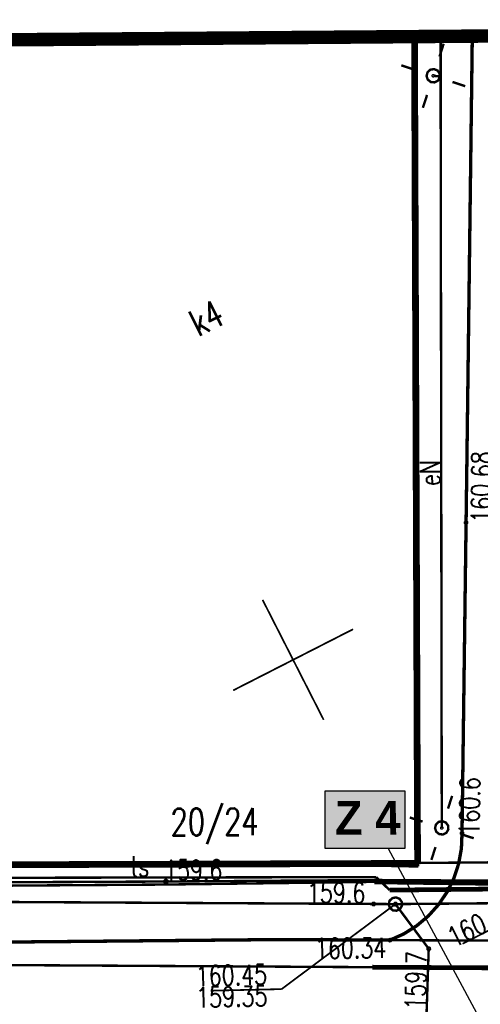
# Model space of a CAD drawing. Extents: x 0 to 7432618, y -40 to 5712028.
# Tile 136 of 165: x 7431537 to 7431554, y 5711662 to 5711698. Entities that reach past the tile are written whole.
import ezdxf
from ezdxf.enums import TextEntityAlignment as Align

# ---------------------------------------------------------------- set-up
doc = ezdxf.new("R2010")
doc.units = 0
doc.header["$MEASUREMENT"] = 0
doc.linetypes.add('0', pattern=[1.5, 1, -0.5])
doc.linetypes.add('2218', pattern=[1, 0.5, -0.5])
for name, color, linetype in [('Dzialki', 7, 'Continuous'), ('EADTD_T_0', 7, 'Continuous'), ('EGBB_E_T_0', 7, 'Continuous'), ('EGBB_L_0', 7, 'Continuous'), ('OTK_L_0', 7, 'Continuous'), ('OTK_L_1', 7, 'Continuous'), ('OTK_L_2', 7, 'Continuous'), ('OTR_T_0', 7, 'Continuous'), ('OTR_T_1', 7, 'Continuous'), ('rysunek', 7, 'Continuous'), ('SUE_T_3', 7, 'Continuous'), ('SUEP_E_T_0', 7, 'Continuous'), ('SUEP_L_0', 7, 'Continuous'), ('SUER_T_0', 7, 'Continuous'), ('SUGP_L_0', 7, 'Continuous'), ('SUKR_T_0', 7, 'Continuous'), ('SUL_L_1', 7, 'Continuous'), ('SUP_T_0', 7, 'Continuous'), ('SUTP_E_T_0', 7, 'Continuous'), ('SUTP_L_0', 7, 'Continuous'), ('SUTR_T_0', 7, 'Continuous'), ('Uzytki', 7, 'Continuous'), ('zakres', 7, 'Continuous')]:
    doc.layers.add(name, color=color, linetype=linetype)
doc.layers.add('woda przyłącze', color=140, linetype='Continuous', lineweight=50)
doc.layers.add('woda sieć', color=150, linetype='Continuous', lineweight=70)
doc.styles.add('25', font='GOTHIC.TTF', dxfattribs={"oblique": 8, "height": 0.35})
doc.styles.add('STYL_ARIAL', font='simplex', dxfattribs={"width": 0.75, "oblique": 0.1})

msp = doc.modelspace()

# ---------------------------------------------------------------- hatches: boundary and pattern name
at = {"layer": 'woda sieć', "linetype": 'ByBlock'}
msp.add_hatch(color=256, dxfattribs=at).paths.add_polyline_path([(7431551.223, 5711669.639), (7431548.257, 5711669.639), (7431548.257, 5711667.5), (7431551.223, 5711667.5)])

# ---------------------------------------------------------------- linework, layer by layer
at = {"layer": 'Dzialki', "color": 18, "true_color": 0x000000, "const_width": 0.09}
for points in [[(7431551.707, 5711666.964), (7431551.594, 5711697.653)], [(7431527.664, 5711666.969), (7431551.707, 5711666.964)], [(7431560.311, 5711667.038), (7431551.707, 5711666.964)]]:
    msp.add_lwpolyline(points, dxfattribs=at)
at = {"layer": 'EGBB_L_0', "color": 18, "true_color": 0x000000, "const_width": 0.25}
for points in [[(7431551.693, 5711666.949), (7431551.579, 5711697.652)], [(7431536.581, 5711666.899), (7431551.693, 5711666.949)]]:
    msp.add_lwpolyline(points, dxfattribs=at)
at = {"layer": 'OTK_L_0', "color": 18, "linetype": '0', "true_color": 0x000000, "const_width": 0.09}
for points in [[(7431553.727, 5711697.669), (7431553.532, 5711682.326)], [(7431553.532, 5711682.326), (7431553.496, 5711679.605)], [(7431553.496, 5711679.605), (7431553.345, 5711668.067)], [(7431553.345, 5711668.067), (7431553.322, 5711667.5), (7431553.221, 5711666.941), (7431553.044, 5711666.402), (7431552.794, 5711665.892), (7431552.476, 5711665.422), (7431552.097, 5711664.999), (7431551.663, 5711664.634), (7431551.182, 5711664.331), (7431550.665, 5711664.098)], [(7431546.657, 5711664.121), (7431533.018, 5711663.995)], [(7431550.665, 5711664.098), (7431546.657, 5711664.121)], [(7431550.665, 5711664.098), (7431555.817, 5711664.074)]]:
    msp.add_lwpolyline(points, dxfattribs=at)
at = {"layer": 'OTK_L_1', "color": 18, "true_color": 0x000000, "const_width": 0.125}
for points in [[(7431553.532, 5711682.326), (7431553.727, 5711697.669)], [(7431553.496, 5711679.605), (7431553.532, 5711682.326)], [(7431553.345, 5711668.067), (7431553.496, 5711679.605)], [(7431553.345, 5711668.067), (7431553.322, 5711667.5), (7431553.221, 5711666.941), (7431553.044, 5711666.402), (7431552.794, 5711665.892), (7431552.476, 5711665.422), (7431552.097, 5711664.999), (7431551.663, 5711664.634), (7431551.182, 5711664.331), (7431550.665, 5711664.098)], [(7431546.657, 5711664.121), (7431533.018, 5711663.995)], [(7431550.665, 5711664.098), (7431546.657, 5711664.121)]]:
    msp.add_lwpolyline(points, dxfattribs=at)
at = {"layer": 'OTK_L_2', "color": 18, "linetype": '0', "true_color": 0x000000, "const_width": 0.09}
for points in [[(7431553.532, 5711682.326), (7431553.727, 5711697.669)], [(7431551.579, 5711697.652), (7431551.693, 5711666.949)], [(7431553.496, 5711679.605), (7431553.532, 5711682.326)], [(7431553.345, 5711668.067), (7431553.496, 5711679.605)], [(7431553.345, 5711668.067), (7431553.339, 5711667.701), (7431553.301, 5711667.336), (7431553.23, 5711666.977)], [(7431553.23, 5711666.977), (7431553.055, 5711666.431), (7431552.807, 5711665.915), (7431552.489, 5711665.439), (7431552.108, 5711665.011), (7431551.671, 5711664.64), (7431551.187, 5711664.334), (7431550.665, 5711664.098)], [(7431546.622, 5711666.932), (7431527.657, 5711666.763)], [(7431551.717, 5711666.834), (7431546.622, 5711666.932)], [(7431551.693, 5711666.949), (7431551.717, 5711666.834)], [(7431533.018, 5711663.995), (7431546.657, 5711664.121)], [(7431546.657, 5711664.121), (7431550.665, 5711664.098)]]:
    msp.add_lwpolyline(points, dxfattribs=at)
at = {"layer": 'OTR_T_0', "color": 18, "true_color": 0x000000, "const_width": 0.09}
for points in [[(7431553.476, 5711679.645), (7431553.51, 5711679.648), (7431553.536, 5711679.626), (7431553.539, 5711679.591), (7431553.517, 5711679.565), (7431553.482, 5711679.562), (7431553.456, 5711679.585), (7431553.453, 5711679.619), (7431553.476, 5711679.645)], [(7431550.644, 5711664.138), (7431550.679, 5711664.141), (7431550.705, 5711664.118), (7431550.708, 5711664.084), (7431550.685, 5711664.058), (7431550.651, 5711664.055), (7431550.625, 5711664.077), (7431550.622, 5711664.112), (7431550.644, 5711664.138)]]:
    msp.add_lwpolyline(points, dxfattribs=at)
at = {"layer": 'OTR_T_1', "color": 18, "true_color": 0x000000, "const_width": 0.09}
msp.add_lwpolyline([(7431553.324, 5711668.107), (7431553.359, 5711668.11), (7431553.385, 5711668.088), (7431553.388, 5711668.053), (7431553.365, 5711668.027), (7431553.331, 5711668.024), (7431553.305, 5711668.047), (7431553.302, 5711668.081), (7431553.324, 5711668.107)], dxfattribs=at)
at = {"layer": 'rysunek', "linetype": 'ByBlock', "transparency": 33554676}
msp.add_lwpolyline([(7431548.257, 5711669.639), (7431551.223, 5711669.639), (7431551.223, 5711667.5), (7431548.257, 5711667.5)], close=True, dxfattribs=at)
msp.add_lwpolyline([(7431548.257, 5711669.639), (7431551.223, 5711669.639), (7431551.223, 5711667.5), (7431548.257, 5711667.5)], close=True, dxfattribs=at)
at = {"layer": 'rysunek', "linetype": 'ByBlock'}
msp.add_lwpolyline([(7431550.6, 5711667.5), (7431555.31, 5711658.75)], dxfattribs=at)
at = {"layer": 'SUE_T_3', "color": 18, "true_color": 0x000000, "const_width": 0.09}
for points in [[(7431552.509, 5711696.912), (7431552.663, 5711697.387)], [(7431551.564, 5711696.43), (7431551.088, 5711696.585)], [(7431552.164, 5711696.421), (7431552.302, 5711696.447), (7431552.433, 5711696.394), (7431552.514, 5711696.279), (7431552.52, 5711696.139), (7431552.449, 5711696.017), (7431552.323, 5711695.953), (7431552.183, 5711695.967), (7431552.073, 5711696.055), (7431552.027, 5711696.188), (7431552.061, 5711696.325), (7431552.164, 5711696.421)], [(7431552.266, 5711696.221), (7431552.285, 5711696.222), (7431552.299, 5711696.21), (7431552.301, 5711696.191), (7431552.288, 5711696.176), (7431552.269, 5711696.175), (7431552.255, 5711696.187), (7431552.253, 5711696.206), (7431552.266, 5711696.221)], [(7431552.99, 5711695.967), (7431553.466, 5711695.812)], [(7431552.045, 5711695.485), (7431551.891, 5711695.01)], [(7431552.824, 5711668.981), (7431552.978, 5711669.456)], [(7431551.879, 5711668.499), (7431551.403, 5711668.654)], [(7431552.478, 5711668.49), (7431552.617, 5711668.516), (7431552.747, 5711668.463), (7431552.829, 5711668.348), (7431552.835, 5711668.207), (7431552.764, 5711668.085), (7431552.638, 5711668.022), (7431552.498, 5711668.036), (7431552.388, 5711668.123), (7431552.342, 5711668.257), (7431552.376, 5711668.393), (7431552.478, 5711668.49)], [(7431552.581, 5711668.29), (7431552.6, 5711668.291), (7431552.614, 5711668.279), (7431552.616, 5711668.26), (7431552.603, 5711668.245), (7431552.584, 5711668.243), (7431552.57, 5711668.256), (7431552.568, 5711668.275), (7431552.581, 5711668.29)], [(7431553.305, 5711668.035), (7431553.781, 5711667.881)], [(7431552.36, 5711667.554), (7431552.206, 5711667.078)]]:
    msp.add_lwpolyline(points, dxfattribs=at)
at = {"layer": 'SUEP_L_0', "color": 1, "true_color": 0xff0000, "const_width": 0.09}
for points in [[(7431552.55, 5711696.169), (7431552.55, 5711697.66)], [(7431552.277, 5711696.199), (7431552.55, 5711696.169)], [(7431552.277, 5711696.199), (7431552.55, 5711696.169)], [(7431552.592, 5711668.267), (7431552.55, 5711696.169)], [(7431542.339, 5711666.275), (7431533.359, 5711666.234)], [(7431550.223, 5711666.331), (7431542.339, 5711666.275)], [(7431550.089, 5711666.263), (7431542.34, 5711666.163)], [(7431561.951, 5711666.111), (7431550.089, 5711666.263)], [(7431562.03, 5711666.264), (7431550.223, 5711666.331)], [(7431542.34, 5711666.163), (7431533.36, 5711666.1)]]:
    msp.add_lwpolyline(points, dxfattribs=at)
at = {"layer": 'SUER_T_0', "color": 1, "true_color": 0xff0000, "const_width": 0.09}
msp.add_lwpolyline([(7431542.31, 5711666.331), (7431542.358, 5711666.335), (7431542.394, 5711666.304), (7431542.398, 5711666.256), (7431542.367, 5711666.22), (7431542.319, 5711666.216), (7431542.283, 5711666.247), (7431542.279, 5711666.295), (7431542.31, 5711666.331)], dxfattribs=at)
at = {"layer": 'SUGP_L_0', "color": 56, "true_color": 0x808000, "const_width": 0.09}
for points in [[(7431508.271, 5711663.335), (7431550.015, 5711663.094)], [(7431550.015, 5711663.094), (7431565.717, 5711663.004)]]:
    msp.add_lwpolyline(points, dxfattribs=at)
at = {"layer": 'SUKR_T_0', "color": 36, "true_color": 0x803300, "const_width": 0.065}
msp.add_lwpolyline([(7431553.366, 5711663.963), (7431555.712, 5711665.158)], dxfattribs=at)
at = {"layer": 'SUL_L_1', "color": 18, "true_color": 0x000000, "const_width": 0.175}
for points in [[(7431550.089, 5711666.263), (7431561.951, 5711666.111)], [(7431550.653, 5711665.956), (7431559.652, 5711666.05)], [(7431565.717, 5711663.004), (7431550.015, 5711663.094)]]:
    msp.add_lwpolyline(points, dxfattribs=at)
at = {"layer": 'SUP_T_0', "color": 30, "true_color": 0xff9100, "const_width": 0.09}
msp.add_lwpolyline([(7431550.756, 5711665.659), (7431550.894, 5711665.685), (7431551.025, 5711665.632), (7431551.106, 5711665.517), (7431551.112, 5711665.377), (7431551.041, 5711665.255), (7431550.915, 5711665.191), (7431550.775, 5711665.205), (7431550.665, 5711665.293), (7431550.619, 5711665.426), (7431550.653, 5711665.563), (7431550.756, 5711665.659)], dxfattribs=at)
at = {"layer": 'SUTP_L_0', "color": 30, "true_color": 0xff9100, "const_width": 0.09}
for points in [[(7431550.151, 5711666.44), (7431530.678, 5711666.402)], [(7431550.653, 5711665.956), (7431550.151, 5711666.44)], [(7431559.652, 5711666.05), (7431550.653, 5711665.956)], [(7431550.869, 5711665.437), (7431533.042, 5711665.534)], [(7431561.785, 5711665.533), (7431550.869, 5711665.437)], [(7431550.869, 5711665.437), (7431552.107, 5711663.778)], [(7431552.107, 5711663.778), (7431551.983, 5711660.056)]]:
    msp.add_lwpolyline(points, dxfattribs=at)
at = {"layer": 'SUTR_T_0', "color": 30, "true_color": 0xff9100, "const_width": 0.065}
for points in [[(7431550.869, 5711665.437), (7431546.637, 5711662.279)], [(7431550.028, 5711665.497), (7431550.076, 5711665.501), (7431550.112, 5711665.469), (7431550.116, 5711665.422), (7431550.085, 5711665.385), (7431550.037, 5711665.382), (7431550.001, 5711665.413), (7431549.997, 5711665.46), (7431550.028, 5711665.497)], [(7431550.841, 5711665.492), (7431550.889, 5711665.496), (7431550.925, 5711665.465), (7431550.929, 5711665.417), (7431550.898, 5711665.381), (7431550.85, 5711665.377), (7431550.814, 5711665.408), (7431550.81, 5711665.456), (7431550.841, 5711665.492)], [(7431552.079, 5711663.834), (7431552.127, 5711663.837), (7431552.163, 5711663.806), (7431552.167, 5711663.759), (7431552.136, 5711663.722), (7431552.088, 5711663.718), (7431552.052, 5711663.75), (7431552.048, 5711663.797), (7431552.079, 5711663.834)], [(7431544.005, 5711662.221), (7431546.637, 5711662.279)]]:
    msp.add_lwpolyline(points, dxfattribs=at)
at = {"layer": 'Uzytki', "color": 96, "linetype": '2218', "true_color": 0x008000, "const_width": 0.09}
for points in [[(7431551.707, 5711666.964), (7431551.594, 5711697.653)], [(7431527.664, 5711666.969), (7431551.707, 5711666.964)], [(7431560.311, 5711667.038), (7431551.707, 5711666.964)]]:
    msp.add_lwpolyline(points, dxfattribs=at)
at = {"layer": 'zakres', "color": 18, "linetype": '0', "true_color": 0x000000, "const_width": 0.5}
msp.add_lwpolyline([(7431170.861, 5711694.664), (7431172.664, 5711623.536), (7431599.413, 5711624.947), (7431599.511, 5711698.029), (7431170.861, 5711694.664)], dxfattribs=at)
at = {"layer": 'zakres', "color": 18, "true_color": 0x000000, "const_width": 0.065}
for points in [[(7431548.201, 5711672.281), (7431545.931, 5711676.736)], [(7431544.839, 5711673.374), (7431549.294, 5711675.644)]]:
    msp.add_lwpolyline(points, dxfattribs=at)
at = {"layer": 'zakres', "color": 18, "true_color": 0x000000}
msp.add_point((7431547.066, 5711674.509), dxfattribs=at)

# ---------------------------------------------------------------- texts
at = {"layer": 'EADTD_T_0', "color": 18, "true_color": 0x000000, "style": 'STYL_ARIAL', "width": 0.75}
msp.add_text('20/24', height=1, rotation=0.1896, dxfattribs=at).set_placement((7431544.149, 5711667.691), align=Align.BOTTOM_CENTER)
at = {"layer": 'EGBB_E_T_0', "color": 18, "true_color": 0x000000, "style": 'STYL_ARIAL', "width": 0.75}
msp.add_text('k4', height=1, rotation=27, dxfattribs=at).set_placement((7431543.84, 5711687.207), align=Align.MIDDLE_CENTER)
at = {"layer": 'OTR_T_0', "color": 18, "true_color": 0x000000, "style": 'STYL_ARIAL', "width": 0.75}
msp.add_text('160.68', height=0.75, rotation=89.6507, dxfattribs=at).set_placement((7431553.684, 5711679.604), align=Align.TOP_LEFT)
msp.add_text('160.34', height=0.75, rotation=0.5021, dxfattribs=at).set_placement((7431550.526, 5711664.187), align=Align.TOP_RIGHT)
at = {"layer": 'OTR_T_1', "color": 18, "true_color": 0x000000, "style": 'STYL_ARIAL', "width": 0.75}
msp.add_text('160.6', height=0.75, rotation=89.2489, dxfattribs=at).set_placement((7431554.215, 5711667.972), align=Align.BOTTOM_LEFT)
at = {"layer": 'SUEP_E_T_0', "color": 1, "true_color": 0xff0000, "style": 'STYL_ARIAL', "width": 0.75}
msp.add_text('eN', height=0.75, rotation=90.086, dxfattribs=at).set_placement((7431552.152, 5711681.449), align=Align.MIDDLE_CENTER)
at = {"layer": 'SUER_T_0', "color": 1, "true_color": 0xff0000, "style": 'STYL_ARIAL', "width": 0.75}
msp.add_text('159.6', height=0.75, rotation=0.4024, dxfattribs=at).set_placement((7431542.265, 5711666.696), align=Align.MIDDLE_LEFT)
at = {"layer": 'SUKR_T_0', "color": 36, "true_color": 0x803300, "style": 'STYL_ARIAL', "width": 0.75}
msp.add_text('160.40', height=0.75, rotation=27, dxfattribs=at).set_placement((7431555.518, 5711664.807), align=Align.BOTTOM_RIGHT)
at = {"layer": 'SUTP_E_T_0', "color": 30, "true_color": 0xff9100, "style": 'STYL_ARIAL', "width": 0.75}
msp.add_text('ts', height=0.75, rotation=0.108, dxfattribs=at).set_placement((7431541.362, 5711666.839), align=Align.MIDDLE_CENTER)
at = {"layer": 'SUTR_T_0', "color": 30, "true_color": 0xff9100, "style": 'STYL_ARIAL', "width": 0.75}
for s, rotation, p in [('159.6', 359.9, (7431549.75, 5711665.856)), ('159.7', 88.29, (7431551.664, 5711663.682))]:
    msp.add_text(s, height=0.75, rotation=rotation, dxfattribs=at).set_placement(p, align=Align.MIDDLE_RIGHT)
for s, p in [('160.45', (7431543.437, 5711663.143)), ('159.35', (7431543.452, 5711662.346))]:
    msp.add_text(s, height=0.75, rotation=1.2744, dxfattribs=at).set_placement(p, align=Align.TOP_LEFT)
at = {"layer": 'woda przyłącze', "color": 0, "insert": (7431548.628, 5711669.271), "char_height": 1.26, "attachment_point": 1, "style": '25'}
msp.add_mtext_dynamic_manual_height_columns('\\fCentury Gothic|b1|i0;\\Q-1;Z 4', width=15.63873, gutter_width=5, heights=[0], dxfattribs=at)

doc.saveas('drawing.dxf')
